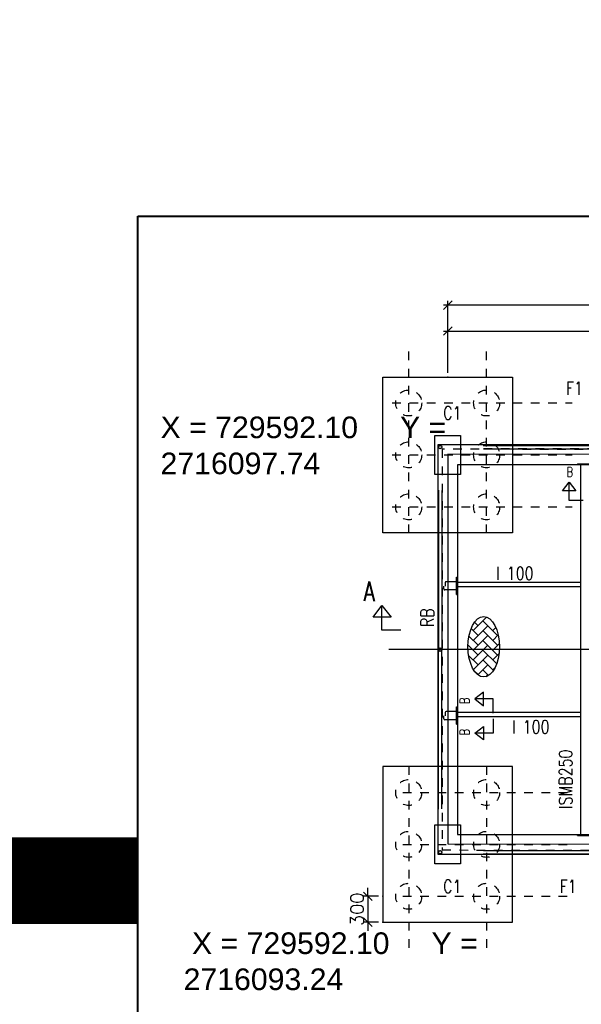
# Model space of a CAD drawing. Header units: inches. Extents: x 727810 to 1461440, y 2714588 to 5435005.
# Tile 173 of 233: x 729587.15 to 729593.64, y 2716091.38 to 2716102.76. Entities that reach past the tile are written whole.
import ezdxf

# ---------------------------------------------------------------- set-up
doc = ezdxf.new("R2010")
doc.units = ezdxf.units.IN
doc.header["$MEASUREMENT"] = 0
doc.linetypes.add('DIVIDEX2', pattern=[2.5, 1, -0.5, 0, -0.5, 0, -0.5])
doc.linetypes.add('HIDDEN', pattern=[0.375, 0.25, -0.125])
doc.layers.add('AM_5', color=3, linetype='Continuous', lineweight=15)
doc.layers.add('AM_8', color=1, linetype='Continuous', lineweight=15)
for name, color, linetype in [('DETAILS', 7, 'Continuous'), ('Inverter Room', 7, 'Continuous'), ('pl cable iength', 7, 'Continuous'), ('SCB', 7, 'Continuous')]:
    doc.layers.add(name, color=color, linetype=linetype)
doc.styles.add('RANJAN', font='romans.shx', dxfattribs={"width": 0.75})
doc.styles.add('ROMANS', font='ROMANS.shx', dxfattribs={"height": 10})
doc.styles.get("Standard").update_dxf_attribs({"font": 'arial.ttf'})
doc.dimstyles.new('ROMANS$0', dxfattribs={"dimscale": 100, "dimtxt": 100, "dimasz": 1, "dimexe": 0.5, "dimexo": 0.5, "dimgap": 0.5, "dimtad": 1, "dimdec": 0, "dimrnd": 5, "dimdsep": 46, "dimtxsty": 'ROMANS', "dimblk": 'OBLIQUE', "dimcen": 1, "dimdle": 0.5, "dimclrd": 6, "dimclre": 6, "dimclrt": 3, "dimadec": 0, "dimazin": 0, "dimtfac": 1, "dimtdec": 0, "dimtix": 1, "dimtmove": 0, "dimatfit": 3, "dimldrblk": 'OBLIQUE', "dimfxl": 1, "dimtolj": 1, "dimtzin": 0, "dimarcsym": 0})
doc.dimstyles.new('ROMANS$7', dxfattribs={"dimscale": 100, "dimtxt": 2.5, "dimasz": 2, "dimexe": 20, "dimexo": 20, "dimgap": 0.5, "dimtad": 1, "dimdec": 0, "dimrnd": 5, "dimzin": 0, "dimdsep": 46, "dimtxsty": 'ROMANS', "dimcen": 0.09, "dimdle": 20, "dimclrd": 256, "dimclre": 256, "dimclrt": 3, "dimadec": 0, "dimazin": 0, "dimtfac": 20, "dimtdec": 0, "dimtix": 1, "dimtmove": 2, "dimatfit": 3, "dimfxl": 1, "dimtolj": 1, "dimtzin": 0, "dimarcsym": 0})

# ---------------------------------------------------------------- blocks, each defined once
blk = doc.blocks.new('_Oblique')
at = {"color": 0, "linetype": 'ByBlock', "lineweight": -2}
blk.add_line((-0.5, -0.5), (0.5, 0.5), dxfattribs=at)
blk = doc.blocks.new('*D66')
at = {"layer": 'Inverter Room', "color": 6, "lineweight": -2, "ltscale": 0.5, "transparency": 16777216}
for p, q in [((2052741, -2324182), (2052741, -2324082)), ((2052862, -2324182), (2052691, -2324182)), ((2052741, -2324182), (2052741, -2324482)), ((2052862, -2324482), (2052691, -2324482)), ((2052741, -2324482), (2052741, -2324582))]:
    blk.add_line(p, q, dxfattribs=at)
at = {"layer": 'Inverter Room', "color": 0, "ltscale": 0.5, "transparency": 16777216}
for p in [(2052912, -2324182), (2052741, -2324482), (2052912, -2324482)]:
    blk.add_point(p, dxfattribs=at)
at = {"layer": 'Inverter Room', "color": 6, "lineweight": -2, "ltscale": 0.5, "transparency": 16777216, "xscale": 100, "yscale": 100, "zscale": 100}
for p, rotation in [((2052741, -2324182), 270), ((2052741, -2324482), 90)]:
    blk.add_blockref('_Oblique', p, dxfattribs=dict(at, rotation=rotation))
at = {"layer": 'Inverter Room', "color": 3, "ltscale": 0.5, "transparency": 16777216, "insert": (2052616, -2324332), "char_height": 150, "attachment_point": 5, "rotation": 90, "style": 'ROMANS'}
blk.add_mtext('\\A1;300', dxfattribs=at)
blk = doc.blocks.new('*D67')
at = {"layer": 'Inverter Room', "color": 6, "lineweight": -2, "ltscale": 0.5, "transparency": 16777216}
for p, q in [((2053662, -2318132), (2053662, -2317300)), ((2062162, -2318132), (2062162, -2317300)), ((2062212, -2317350), (2053612, -2317350))]:
    blk.add_line(p, q, dxfattribs=at)
at = {"layer": 'Inverter Room', "color": 0, "ltscale": 0.5, "transparency": 16777216}
for p in [(2053662, -2317350), (2053662, -2318182), (2062162, -2318182)]:
    blk.add_point(p, dxfattribs=at)
at = {"layer": 'Inverter Room', "color": 6, "lineweight": -2, "ltscale": 0.5, "transparency": 16777216, "xscale": 100, "yscale": 100, "zscale": 100, "rotation": 180}
blk.add_blockref('_Oblique', (2053662, -2317350), dxfattribs=at)
at = {"layer": 'Inverter Room', "color": 6, "lineweight": -2, "ltscale": 0.5, "transparency": 16777216, "xscale": 100, "yscale": 100, "zscale": 100}
blk.add_blockref('_Oblique', (2062162, -2317350), dxfattribs=at)
at = {"layer": 'Inverter Room', "color": 3, "ltscale": 0.5, "transparency": 16777216, "insert": (2057912, -2317225), "char_height": 150, "attachment_point": 5, "style": 'ROMANS'}
blk.add_mtext('\\A1;8500', dxfattribs=at)
blk = doc.blocks.new('*D69')
at = {"layer": 'AM_5', "color": 6, "lineweight": -2, "transparency": 16777216}
for p, q in [((2053662, -2318132), (2053662, -2317600)), ((2057912, -2318132), (2057912, -2317600)), ((2053612, -2317650), (2057962, -2317650))]:
    blk.add_line(p, q, dxfattribs=at)
at = {"layer": 'Inverter Room', "color": 0, "transparency": 16777216}
for p in [(2057912, -2317650), (2053662, -2318182), (2057912, -2318182)]:
    blk.add_point(p, dxfattribs=at)
at = {"layer": 'AM_5', "color": 6, "lineweight": -2, "transparency": 16777216, "xscale": 100, "yscale": 100, "zscale": 100, "rotation": 180}
blk.add_blockref('_Oblique', (2053662, -2317650), dxfattribs=at)
at = {"layer": 'AM_5', "color": 6, "lineweight": -2, "transparency": 16777216, "xscale": 100, "yscale": 100, "zscale": 100}
blk.add_blockref('_Oblique', (2057912, -2317650), dxfattribs=at)
at = {"layer": 'AM_5', "color": 3, "transparency": 16777216, "insert": (2055787, -2317525), "char_height": 150, "attachment_point": 5, "style": 'ROMANS', "bg_fill": 3, "box_fill_scale": 1.25, "bg_fill_color": 256, "bg_fill_true_color": 13158600, "bg_fill_transparency": 0}
blk.add_mtext('\\A1;4250', dxfattribs=at)
blk = doc.blocks.new('dshshh')
at = {"layer": 'AM_8', "ltscale": 0.5}
h = blk.add_hatch(dxfattribs=at)
h.set_pattern_fill('AR-HBONE', color=256, scale=20, style=0)
h.set_pattern_definition([(45, (79715.245, 41647.834), (9e-15, 113.137085), [240, -80]), (135, (79771.81, 41704.4), (9e-15, 113.137085), [240, -80])])
edge = h.paths.add_edge_path()
edge.add_ellipse((2054078.4, -2321298.8), major_axis=(0, 348.6), ratio=0.5219783, start_angle=191.45916, end_angle=459.29111)
edge.add_ellipse((2054078.4, -2321298.8), major_axis=(0, 348.6), ratio=0.5219783, start_angle=99.29111, end_angle=191.45916)
at = {"layer": 'DETAILS', "linetype": 'DIVIDEX2', "ltscale": 0.5}
for p, q in [((2053211.7, -2319985.4), (2053211.7, -2317883.4)), ((2054111.7, -2319985.4), (2054111.7, -2317883.4)), ((2053022.3, -2318481.5), (2055098.3, -2318481.5)), ((2053022.3, -2319081.5), (2055098.3, -2319081.5)), ((2053022.3, -2319681.5), (2055098.3, -2319681.5)), ((2053211.7, -2322677.6), (2053211.7, -2324863.9)), ((2054111.7, -2322677.6), (2054111.7, -2324863.9)), ((2053143.9, -2322981.5), (2055098.3, -2322981.5)), ((2053143.9, -2323581.5), (2055098.3, -2323581.5)), ((2053143.9, -2324181.5), (2055098.3, -2324181.5))]:
    blk.add_line(p, q, dxfattribs=at)
at = {"layer": 'DETAILS', "ltscale": 0.5}
for p, q in [((2054075.3, -2318971.1), (2055575.3, -2318971.1)), ((2054075.3, -2319011.1), (2055575.3, -2319011.1)), ((2053555.3, -2319491.1), (2053555.3, -2321331.5)), ((2053595.3, -2319491.1), (2053595.3, -2321331.5)), ((2053776.7, -2320494.4), (2053776.7, -2320694.4)), ((2053555.3, -2323171.9), (2053555.3, -2321331.5)), ((2053595.3, -2323171.9), (2053595.3, -2321331.5)), ((2053776.7, -2321994.4), (2053776.7, -2322194.4)), ((2054075.3, -2323651.9), (2055575.3, -2323651.9)), ((2054075.3, -2323691.9), (2055575.3, -2323691.9))]:
    blk.add_line(p, q, dxfattribs=at)
for centre in [(2053575.3, -2318991.1), (2053575.3, -2321331.5), (2053575.3, -2323671.9)]:
    blk.add_circle(centre, 20, dxfattribs=at)
blk.add_ellipse((2054078.4, -2321298.8), major_axis=(0, 348.6), ratio=0.5219783, dxfattribs=at)
at = {"layer": 'Inverter Room', "color": 8, "linetype": 'HIDDEN', "ltscale": 2}
for p, q in [((2054073.6, -2318973.2), (2055576.9, -2318973.2)), ((2054075.3, -2319009.1), (2055575.3, -2319009.1)), ((2053557.4, -2319489.5), (2053557.4, -2321322.6)), ((2053593.3, -2319491.1), (2053593.3, -2321322.8)), ((2053557.4, -2323173.6), (2053557.4, -2321340.4)), ((2053593.3, -2323171.9), (2053593.3, -2321340.2)), ((2054075.3, -2323653.9), (2055575.3, -2323653.9)), ((2054073.6, -2323689.8), (2055576.9, -2323689.8))]:
    blk.add_line(p, q, dxfattribs=at)
at = {"layer": 'Inverter Room', "color": 4, "ltscale": 0.5}
for p, q in [((2055161.7, -2319184.5), (2055161.7, -2319196.5)), ((2055199.2, -2323466.5), (2055199.2, -2319196.5)), ((2053764.7, -2320494.4), (2053776.7, -2320494.4)), ((2055191.2, -2320556.5), (2053777.2, -2320556.5)), ((2053764.7, -2320694.4), (2053776.7, -2320694.4)), ((2055191.2, -2320606.5), (2053777.2, -2320606.5)), ((2053764.7, -2321994.4), (2053776.7, -2321994.4)), ((2055191.2, -2322056.5), (2053777.2, -2322056.5)), ((2055191.2, -2322106.5), (2053777.2, -2322106.5)), ((2053764.7, -2322194.4), (2053776.7, -2322194.4)), ((2055161.7, -2323478.5), (2055161.7, -2323466.5))]:
    blk.add_line(p, q, dxfattribs=at)
at = {"layer": 'Inverter Room', "color": 2}
for p, q in [((2053618.4, -2320630.9), (2053618.4, -2320597)), ((2053633.5, -2320557.9), (2053633.5, -2320596.5)), ((2053761.7, -2320546.7), (2053644.7, -2320546.7)), ((2053764.7, -2320639.1), (2053764.7, -2320549.7)), ((2053761.7, -2320642.1), (2053629.7, -2320642.1)), ((2053633.5, -2322057.9), (2053633.5, -2322096.5)), ((2053761.7, -2322046.7), (2053644.7, -2322046.7)), ((2053764.7, -2322139.1), (2053764.7, -2322049.7)), ((2053618.4, -2322130.9), (2053618.4, -2322097)), ((2053761.7, -2322142.1), (2053629.7, -2322142.1))]:
    blk.add_line(p, q, dxfattribs=at)
at = {"layer": 'Inverter Room', "ltscale": 2}
for p, q in [((2063030.8, -2321331.5), (2052980.6, -2321331.5)), ((2055191.2, -2321331.5), (2053390.2, -2321331.5))]:
    blk.add_line(p, q, dxfattribs=at)
at = {"layer": 'Inverter Room', "color": 4, "ltscale": 0.5}
for points in [[(2054411.7, -2319981.5), (2052911.7, -2319981.5), (2052911.7, -2318181.5), (2054411.7, -2318181.5)], [(2053546.7, -2323696.5), (2062276.7, -2323696.5), (2062276.7, -2318966.5), (2053546.7, -2318966.5)], [(2053776.7, -2323466.5), (2062046.7, -2323466.5), (2062046.7, -2319196.5), (2053776.7, -2319196.5)], [(2054411.7, -2322681.5), (2052911.7, -2322681.5), (2052911.7, -2324481.5), (2054411.7, -2324481.5)]]:
    blk.add_lwpolyline(points, close=True, dxfattribs=at)
at = {"layer": 'Inverter Room', "ltscale": 3}
for points in [[(2053811.7, -2319306.5), (2053511.7, -2319306.5), (2053511.7, -2318856.5), (2053811.7, -2318856.5)], [(2053811.7, -2323806.5), (2053511.7, -2323806.5), (2053511.7, -2323356.5), (2053811.7, -2323356.5)]]:
    blk.add_lwpolyline(points, close=True, dxfattribs=at)
at = {"layer": 'Inverter Room', "color": 8, "linetype": 'HIDDEN', "ltscale": 2}
blk.add_lwpolyline([(2053596.7, -2323646.5), (2062226.7, -2323655.2), (2062226.7, -2319025.2), (2053596.7, -2319016.5)], close=True, dxfattribs=at)
at = {"layer": 'Inverter Room', "ltscale": 2}
blk.add_lwpolyline([(2053661.8, -2323573.8), (2062161.7, -2323581.5), (2062161.7, -2319081.5), (2053661.8, -2319073.8)], close=True, dxfattribs=at)
at = {"layer": 'Inverter Room', "color": 4, "ltscale": 0.5}
for points in [[(2055161.7, -2319184.5), (2055361.7, -2319184.5)], [(2053764.7, -2320694.4), (2053764.7, -2320494.4)], [(2053764.7, -2322194.4), (2053764.7, -2321994.4)], [(2055161.7, -2323478.5), (2055361.7, -2323478.5)]]:
    blk.add_lwpolyline(points, dxfattribs=at)
at = {"layer": 'Inverter Room', "color": 4, "linetype": 'Continuous'}
for points in [[(2055228.5, -2319609.7), (2055063.4, -2319609.7), (2055063.4, -2319395.7), (2055142.6, -2319496), (2054986.8, -2319496), (2055063.4, -2319395.7)], [(2053121.6, -2321107.4), (2052901.6, -2321107.4), (2052901.6, -2320822.1), (2053007.2, -2320955.9), (2052799.4, -2320955.9), (2052901.6, -2320822.1)], [(2054187.9, -2322065.6), (2054187.9, -2321900.5), (2053973.9, -2321900.5), (2054074.3, -2321979.7), (2054074.3, -2321823.9), (2053973.9, -2321900.5)], [(2054187.9, -2322132.1), (2054187.9, -2322297.1), (2053973.9, -2322297.1), (2054074.3, -2322218), (2054074.3, -2322373.8), (2053973.9, -2322297.1)]]:
    blk.add_lwpolyline(points, dxfattribs=at)
at = {"layer": 'Inverter Room', "color": 8, "linetype": 'HIDDEN', "ltscale": 2}
for centre, radius in [((2053211.7, -2318481.5), 150), ((2054111.7, -2318481.5), 150), ((2053211.7, -2319081.5), 150), ((2053575.3, -2318991.1), 18), ((2054111.7, -2319081.5), 150), ((2053211.7, -2319681.5), 150), ((2054111.7, -2319681.5), 150), ((2053575.3, -2321331.5), 18), ((2053211.7, -2322981.5), 150), ((2054111.7, -2322981.5), 150), ((2053211.7, -2323581.5), 150), ((2054111.7, -2323581.5), 150), ((2053575.3, -2323671.9), 18), ((2053211.7, -2324181.5), 150), ((2054111.7, -2324181.5), 150)]:
    blk.add_circle(centre, radius, dxfattribs=at)
at = {"layer": 'Inverter Room', "color": 2}
for centre, radius, start, end in [((2053644.7, -2320557.9), 11.2, 90, 180), ((2053761.7, -2320549.7), 3, 0, 90), ((2053629.7, -2320630.9), 11.2, 180, 270), ((2053761.7, -2320639.1), 3, 270, 0), ((2053644.7, -2322057.9), 11.2, 90, 180), ((2053761.7, -2322049.7), 3, 0, 90), ((2053629.7, -2322130.9), 11.2, 180, 270), ((2053761.7, -2322139.1), 3, 270, 0)]:
    blk.add_arc(centre, radius, start, end, dxfattribs=at)
at = {"layer": 'DETAILS', "color": 3, "style": 'ROMANS', "width": 0.8}
for p in [(2054221, -2320524), (2054405.7, -2322299)]:
    blk.add_text('I 100', height=150, dxfattribs=at).set_placement(p)
for s, p in [('RB', (2053500.8, -2321069.8)), ('ISMB250', (2055098.8, -2323170.7))]:
    blk.add_text(s, height=150, rotation=90, dxfattribs=at).set_placement(p)
at = {"layer": 'Inverter Room', "color": 3, "linetype": 'Continuous', "style": 'ROMANS', "width": 0.8}
for s, p in [('F1', (2055028.6, -2318386.2)), ('C1', (2053609.2, -2318671.2)), ('C1', (2053609.2, -2324141.8)), ('F1', (2054956.3, -2324141.8))]:
    blk.add_text(s, height=150, dxfattribs=at).set_placement(p)
at = {"layer": 'Inverter Room', "color": 2, "linetype": 'Continuous', "ltscale": 0.6, "style": 'RANJAN', "width": 0.75}
for s, height, p in [('B', 112.5, (2055036.2, -2319335)), ('A', 225, (2052688.3, -2320770.1))]:
    blk.add_text(s, height=height, dxfattribs=at).set_placement(p)
for p in [(2053913.3, -2321961.7), (2053913.3, -2322324.4)]:
    blk.add_text('B', height=112.5, rotation=90, dxfattribs=at).set_placement(p)
at = {"layer": 'Inverter Room', "ltscale": 0.5}
dim = blk.add_linear_dim(base=(2053661.7, -2317350.2), p1=(2062161.7, -2318181.5), p2=(2053661.7, -2318181.5), dimstyle='ROMANS$0', override={"dimtxt": 150, "dimfxl": 0.75, "dimarcsym": 1}, dxfattribs=at)
dim.commit()
dim.dimension.update_dxf_attribs({"geometry": '*D67', "text_midpoint": (2057911.7, -2317225.2)})
dim = blk.add_linear_dim(base=(2052740.9, -2324481.5), p1=(2052911.7, -2324181.5), p2=(2052911.7, -2324481.5), angle=90, dimstyle='ROMANS$0', override={"dimtxt": 150, "dimfxl": 0.75, "dimarcsym": 1}, dxfattribs=at)
dim.commit()
dim.dimension.update_dxf_attribs({"geometry": '*D66', "text_midpoint": (2052615.9, -2324331.5)})
at = {"layer": 'AM_5'}
dim = blk.add_linear_dim(base=(2057911.7, -2317649.7), p1=(2053661.7, -2318181.5), p2=(2057911.7, -2318181.5), dimstyle='ROMANS$0', override={"dimtxt": 150, "dimtfill": 1, "dimarcsym": 1}, dxfattribs=at)
dim.commit()
dim.dimension.update_dxf_attribs({"geometry": '*D69', "text_midpoint": (2055786.7, -2317524.7)})

msp = doc.modelspace()

# ---------------------------------------------------------------- linework, layer by layer
at = {"layer": 'pl cable iength', "color": 3, "lineweight": 40, "const_width": 1, "elevation": 0.29098}
msp.add_lwpolyline([(729588.51983, 2716092.81276), (729574.6043, 2716092.81276)], dxfattribs=at)

# ---------------------------------------------------------------- leaders
at = {"layer": 'Inverter Room', "ltscale": 0.5}
msp.add_leader([(729541.72333, 2716094.52276, 0.43898), (729542.20265, 2716094.86546, 0.43898), (729542.40656, 2716094.86546, 0.43898)], dimstyle='ROMANS$7', override={"dimtxt": 150, "dimgap": 0.5, "dimtad": 0, "dimtfill": 1, "dimarcsym": 1}, dxfattribs=at)

# ---------------------------------------------------------------- next in the draw order: block references
at = {"layer": 'DETAILS', "xscale": 0.001, "yscale": 0.001, "zscale": 0.001}
msp.add_blockref('dshshh', (727538.43541, 2718416.81423, 0.43898), dxfattribs=at)

# ---------------------------------------------------------------- next in the draw order: linework, layer by layer
at = {"color": 3, "lineweight": 40, "elevation": 0.72996}
msp.add_lwpolyline([(729588.51983, 2716100.48962), (729631.58031, 2716100.48962), (729631.58031, 2716073.49296), (729588.51983, 2716073.49296)], close=True, dxfattribs=at)

# ---------------------------------------------------------------- next in the draw order: texts
at = {"layer": 'SCB', "color": 3, "lineweight": 40, "char_height": 0.25, "attachment_point": 1}
for s, insert, width in [('X = 729592.10     Y = 2716097.74', (729588.78035, 2716098.176), 3.5362813), ('X = 729592.10     Y = 2716097.74', (729588.78035, 2716098.176), 3.5362813), (' X = 729592.10     Y = 2716093.24', (729589.04679, 2716092.21563), 3.6402313), (' X = 729592.10     Y = 2716093.24', (729589.04679, 2716092.21563), 3.6402313)]:
    msp.add_mtext(s, dxfattribs=dict(at, insert=insert, width=width))

doc.saveas('drawing.dxf')
